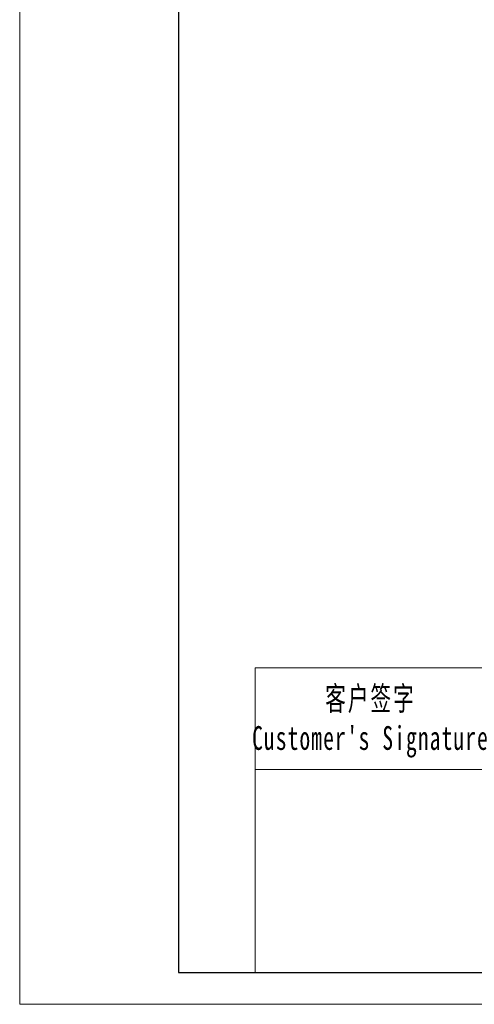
# Model space of a CAD drawing. Header units: millimetres. Extents: x -24 to 1101, y -76 to 717.
# Tile 1 of 5: x -24 to 167, y -76 to 338. Entities that reach past the tile are written whole.
import ezdxf

# ---------------------------------------------------------------- set-up
doc = ezdxf.new("R2010")
doc.units = ezdxf.units.MM
doc.header["$LTSCALE"] = 20
doc.layers.add('7标注层', color=4, linetype='Continuous', lineweight=18)
doc.layers.add('图框_外框线', color=7, linetype='Continuous', lineweight=18)
doc.styles.add('标准', font='txt', dxfattribs={"width": 0.667})

msp = doc.modelspace()

# ---------------------------------------------------------------- linework, layer by layer
at = {"layer": '7标注层', "color": 0}
msp.add_line((75.05, 65.91), (75.05, -62.26), dxfattribs=at)
at = {"layer": '图框_外框线'}
for p, q in [((75.05, 65.91), (1084.16, 65.91)), ((75.05, 23.14), (1084.16, 23.14))]:
    msp.add_line(p, q, dxfattribs=at)
at = {"layer": '图框_外框线', "color": 3}
msp.add_lwpolyline([(-24.02, -75.62), (1097.51, -75.62), (1097.51, 717.47), (-24.02, 717.47)], close=True, dxfattribs=at)
at = {"layer": '图框_外框线', "color": 3, "lineweight": 25}
msp.add_lwpolyline([(42.74, -62.26), (1084.16, -62.26), (1084.16, 704.12), (42.74, 704.12)], close=True, dxfattribs=at)

# ---------------------------------------------------------------- texts
at = {"layer": '图框_外框线', "color": 1, "insert": (123.57, 58), "char_height": 9.9802, "width": 124.1553, "attachment_point": 2, "style": '标准'}
msp.add_mtext("\\T1.1;客户签字\\PCustomer's Signature", dxfattribs=at)

doc.saveas('drawing.dxf')
